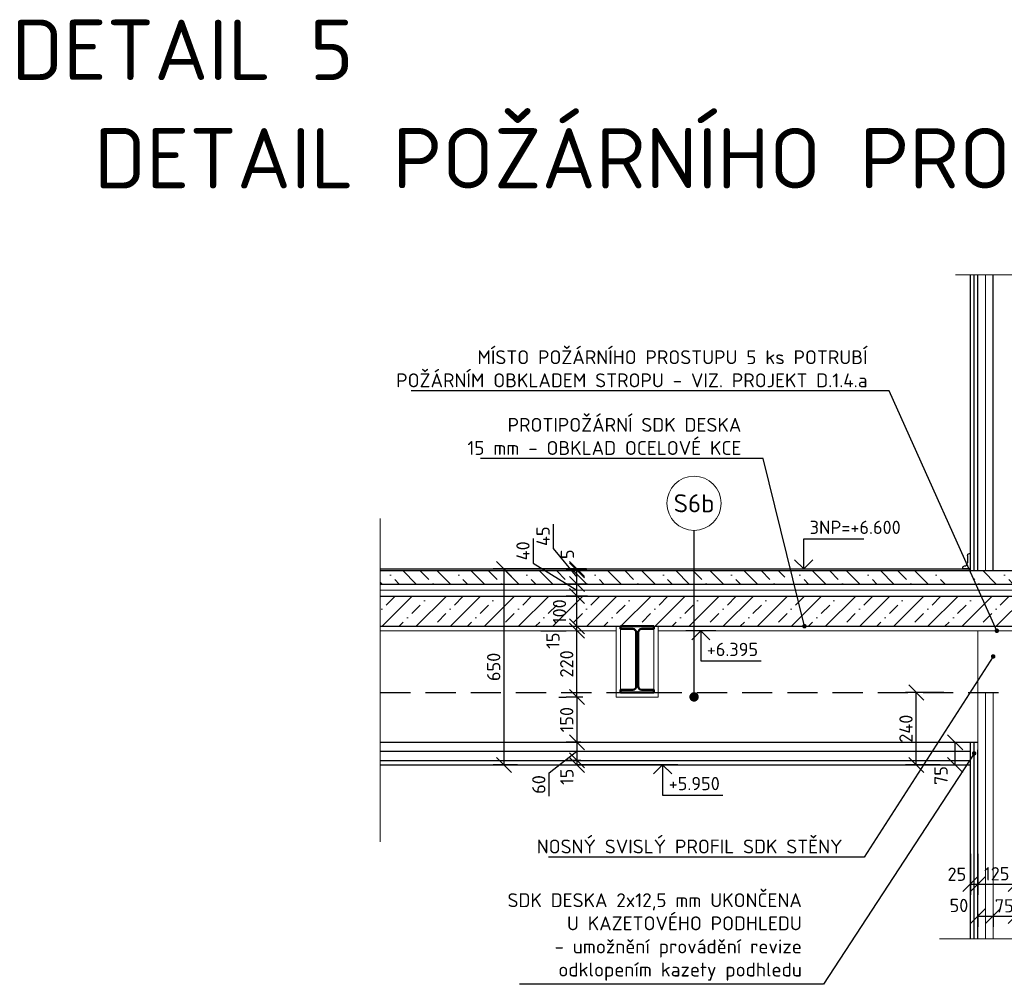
# Model space of a CAD drawing. Header units: millimetres. Extents: x -118752 to 407724, y -73278 to 155058.
# Tile 90 of 256: x -57445 to -54179, y 51116 to 54316. Entities that reach past the tile are written whole.
import ezdxf
from ezdxf.enums import TextEntityAlignment as Align

# ---------------------------------------------------------------- set-up
doc = ezdxf.new("R2010")
doc.units = ezdxf.units.MM
doc.header["$LTSCALE"] = 10
doc.linetypes.add('DASH', pattern=[0.75, 0.5, -0.25])
doc.linetypes.add('DASHDOT', pattern=[25.4, 12.7, -6.35, 0, -6.35])
for name, color, linetype, lineweight in [('CKBUBLINY', 1, 'Continuous', 18), ('CKBUBLINY_POPIS', 3, 'Continuous', 25), ('CKIZOLACE', 1, 'Continuous', 18), ('CKKOTY', 3, 'Continuous', 25), ('CKKOTY_VYS', 3, 'Continuous', 25), ('CKPOPIS_POHLED', 3, 'Continuous', 25), ('CKRASTR', 7, 'DASHDOT', 15), ('CKTEXTY_MALE', 3, 'Continuous', 18), ('CSPROFILY_REZY', 4, 'Continuous', 50), ('podhledy', 7, 'Continuous', 20), ('pohledy', 7, 'Continuous', 25), ('srafy', 7, 'Continuous', 18)]:
    doc.layers.add(name, color=color, linetype=linetype, lineweight=lineweight)
doc.styles.get("Standard").update_dxf_attribs({"font": 'isocpeur.ttf'})
doc.linetypes.add('IZOLACE_PROTIOTRESOVA', pattern='A,0.001,[219,CADKON.SHX,S=1,R=0,X=0,Y=0],-1,[219,CADKON.SHX,S=1,R=180,X=1,Y=0],-1', length=2.001)
doc.linetypes.add('IZOLACE_ZVUKOVA_S', pattern='A,0.001,[222,CADKON.SHX,S=0.0125,R=0,X=0,Y=0],-1.175,[222,CADKON.SHX,S=0.0125,R=180,X=1.175,Y=0],-1.175', length=2.351)
doc.linetypes.add('PRERUSENI', pattern='A,60,[100,CADKON.SHX,S=2.5,R=0,X=0,Y=0],-10', length=70)
doc.dimstyles.new('CADKON', dxfattribs={"dimscale": 50, "dimtxt": 2.2, "dimasz": 2.5, "dimexe": 1.8, "dimexo": 5, "dimgap": 0.6, "dimtad": 1, "dimrnd": 1, "dimtxsty": 'Standard', "dimblk1": 'OBLIQUE', "dimblk2": 'OBLIQUE', "dimsah": 1, "dimcen": 2.5, "dimadec": 1, "dimazin": 2, "dimtfac": 1, "dimtdec": 4, "dimtix": 1, "dimtmove": 2, "dimatfit": 3, "dimldrblk": 'OPEN30', "dimfxl": 5, "dimfxlon": 1, "dimtolj": 1, "dimarcsym": 0})
doc.dimstyles.new('CADKON$7', dxfattribs={"dimscale": 100, "dimtxt": 2.5, "dimasz": 2.5, "dimexe": 1.8, "dimexo": 5, "dimgap": 0.6, "dimtad": 1, "dimrnd": 1, "dimtxsty": 'Standard', "dimblk1": 'OBLIQUE', "dimblk2": 'OBLIQUE', "dimsah": 1, "dimcen": 2.5, "dimadec": 1, "dimazin": 2, "dimtfac": 1, "dimtdec": 4, "dimtix": 1, "dimtmove": 0, "dimatfit": 3, "dimldrblk": 'DOTSMALL', "dimfxl": 5, "dimfxlon": 1, "dimtfill": 1, "dimtolj": 1, "dimarcsym": 0})

# ---------------------------------------------------------------- blocks, each defined once
blk = doc.blocks.new('_OBLIQUE')
at = {"color": 0, "linetype": 'ByBlock'}
blk.add_line((-0.5, -0.5), (0.5, 0.5), dxfattribs=at)
blk = doc.blocks.new('*D10145')
at = {"layer": 'CKKOTY', "color": 0, "lineweight": -2}
for p, q in [((-55716.70591163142, 52304.44275509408), (-55632.44259848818, 52304.44275509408)), ((-55716.70591163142, 52289.44275509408), (-55632.44259848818, 52289.44275509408)), ((-55596.44259848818, 52289.44275509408), (-55596.44259848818, 52304.44275509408))]:
    blk.add_line(p, q, dxfattribs=at)
at = {"layer": 'Defpoints', "color": 0}
for p in [(-55596.44259848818, 52304.44275509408), (-55466.70591163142, 52304.44275509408), (-55466.70591163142, 52289.44275509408)]:
    blk.add_point(p, dxfattribs=at)
at = {"layer": 'CKKOTY', "color": 0, "lineweight": -2, "xscale": 50, "yscale": 50, "zscale": 50}
for p, rotation in [((-55596.44259848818, 52304.44275509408), 270), ((-55596.44259848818, 52289.44275509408), 90)]:
    blk.add_blockref('_OBLIQUE', p, dxfattribs=dict(at, rotation=rotation))
at = {"layer": 'CKKOTY', "color": 0, "insert": (-55676.21262930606, 52256.47900340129), "char_height": 44, "attachment_point": 5, "rotation": 90}
blk.add_mtext('\\A1;15', dxfattribs=at)
blk = doc.blocks.new('_Open30')
at = {"color": 0, "lineweight": -2}
for p, q in [((-1, 0.26794919), (0, 0)), ((0, 0), (-1, -0.26794919)), ((0, 0), (-1, 0))]:
    blk.add_line(p, q, dxfattribs=at)
blk = doc.blocks.new('*D10146')
at = {"layer": 'CKKOTY', "color": 0, "lineweight": -2}
for p, q in [((-55712.06645912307, 52404.44275509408), (-55632.44259848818, 52404.44275509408)), ((-55596.44259848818, 52304.44275509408), (-55596.44259848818, 52404.44275509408)), ((-55716.70591163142, 52304.44275509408), (-55632.44259848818, 52304.44275509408))]:
    blk.add_line(p, q, dxfattribs=at)
at = {"layer": 'Defpoints', "color": 0}
for p in [(-55596.44259848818, 52404.44275509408), (-55462.06645912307, 52404.44275509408), (-55466.70591163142, 52304.44275509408)]:
    blk.add_point(p, dxfattribs=at)
at = {"layer": 'CKKOTY', "color": 0, "lineweight": -2, "xscale": 50, "yscale": 50, "zscale": 50}
for p, rotation in [((-55596.44259848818, 52404.44275509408), 270), ((-55596.44259848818, 52304.44275509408), 90)]:
    blk.add_blockref('_OBLIQUE', p, dxfattribs=dict(at, rotation=rotation))
at = {"layer": 'CKKOTY', "color": 0, "insert": (-55654.41038599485, 52352.66110133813), "char_height": 44, "attachment_point": 5, "rotation": 90}
blk.add_mtext('\\A1;100', dxfattribs=at)
blk = doc.blocks.new('*D10147')
at = {"layer": 'CKKOTY', "color": 0, "lineweight": -2}
for p, q in [((-55716.70591163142, 52289.44275509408), (-55632.44259848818, 52289.44275509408)), ((-55596.44259848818, 52069.44275509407), (-55596.44259848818, 52289.44275509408)), ((-55656.80130871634, 52069.44275509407), (-55632.44259848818, 52069.44275509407))]:
    blk.add_line(p, q, dxfattribs=at)
at = {"layer": 'Defpoints', "color": 0}
for p in [(-55596.44259848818, 52289.44275509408), (-55466.70591163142, 52289.44275509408), (-55406.80130871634, 52069.44275509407)]:
    blk.add_point(p, dxfattribs=at)
at = {"layer": 'CKKOTY', "color": 0, "lineweight": -2, "xscale": 50, "yscale": 50, "zscale": 50}
for p, rotation in [((-55596.44259848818, 52289.44275509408), 90), ((-55596.44259848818, 52069.44275509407), 270)]:
    blk.add_blockref('_OBLIQUE', p, dxfattribs=dict(at, rotation=rotation))
at = {"layer": 'CKKOTY', "color": 0, "insert": (-55630.44259848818, 52179.44275509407), "char_height": 44, "attachment_point": 5, "rotation": 90}
blk.add_mtext('\\A1;220', dxfattribs=at)
blk = doc.blocks.new('*D10148')
at = {"layer": 'CKKOTY', "color": 0, "lineweight": -2}
for p, q in [((-55564.74874379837, 52494.44275509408), (-55632.44259848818, 52494.44275509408)), ((-55564.28476603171, 52489.44275509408), (-55632.44259848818, 52489.44275509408)), ((-55596.44259848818, 52489.44275509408), (-55596.44259848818, 52494.44275509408))]:
    blk.add_line(p, q, dxfattribs=at)
at = {"layer": 'Defpoints', "color": 0}
for p in [(-55596.44259848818, 52494.44275509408), (-55464.74874379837, 52494.44275509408), (-55464.28476603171, 52489.44275509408)]:
    blk.add_point(p, dxfattribs=at)
at = {"layer": 'CKKOTY', "color": 0, "lineweight": -2, "xscale": 50, "yscale": 50, "zscale": 50}
for p, rotation in [((-55596.44259848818, 52494.44275509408), 270), ((-55596.44259848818, 52489.44275509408), 90)]:
    blk.add_blockref('_OBLIQUE', p, dxfattribs=dict(at, rotation=rotation))
at = {"layer": 'CKKOTY', "color": 0, "insert": (-55628.18035861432, 52543.07761197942), "char_height": 44, "attachment_point": 5, "rotation": 90}
blk.add_mtext('\\A1;5', dxfattribs=at)
blk = doc.blocks.new('*D10149')
at = {"layer": 'CKKOTY', "color": 0, "lineweight": -2}
for p, q in [((-55741.64262297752, 52595.11353425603), (-55741.64262297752, 52513.91353425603)), ((-55741.64262297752, 52513.91353425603), (-55596.44259848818, 52424.44275509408)), ((-55562.06645912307, 52444.44275509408), (-55632.44259848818, 52444.44275509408)), ((-55596.44259848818, 52404.44275509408), (-55596.44259848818, 52444.44275509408)), ((-55562.06645912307, 52404.44275509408), (-55632.44259848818, 52404.44275509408))]:
    blk.add_line(p, q, dxfattribs=at)
at = {"layer": 'Defpoints', "color": 0}
for p in [(-55596.44259848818, 52444.44275509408), (-55462.06645912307, 52444.44275509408), (-55462.06645912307, 52404.44275509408)]:
    blk.add_point(p, dxfattribs=at)
at = {"layer": 'CKKOTY', "color": 0, "lineweight": -2, "xscale": 50, "yscale": 50, "zscale": 50}
for p, rotation in [((-55596.44259848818, 52444.44275509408), 90), ((-55596.44259848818, 52404.44275509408), 270)]:
    blk.add_blockref('_OBLIQUE', p, dxfattribs=dict(at, rotation=rotation))
at = {"layer": 'CKKOTY', "color": 0, "insert": (-55775.64262297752, 52554.51353425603), "char_height": 44, "attachment_point": 5, "rotation": 90}
blk.add_mtext('\\A1;40', dxfattribs=at)
blk = doc.blocks.new('*D10150')
at = {"layer": 'CKKOTY', "color": 0, "lineweight": -2}
for p, q in [((-55674.86481033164, 52643.51019993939), (-55674.86481033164, 52562.31019993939)), ((-55674.86481033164, 52562.31019993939), (-55596.44259848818, 52466.94275509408)), ((-55564.28476603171, 52489.44275509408), (-55632.44259848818, 52489.44275509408)), ((-55596.44259848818, 52444.44275509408), (-55596.44259848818, 52489.44275509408)), ((-55562.06645912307, 52444.44275509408), (-55632.44259848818, 52444.44275509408))]:
    blk.add_line(p, q, dxfattribs=at)
at = {"layer": 'Defpoints', "color": 0}
for p in [(-55596.44259848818, 52489.44275509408), (-55464.28476603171, 52489.44275509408), (-55462.06645912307, 52444.44275509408)]:
    blk.add_point(p, dxfattribs=at)
at = {"layer": 'CKKOTY', "color": 0, "lineweight": -2, "xscale": 50, "yscale": 50, "zscale": 50}
for p, rotation in [((-55596.44259848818, 52489.44275509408), 90), ((-55596.44259848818, 52444.44275509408), 270)]:
    blk.add_blockref('_OBLIQUE', p, dxfattribs=dict(at, rotation=rotation))
at = {"layer": 'CKKOTY', "color": 0, "insert": (-55708.86481033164, 52602.91019993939), "char_height": 44, "attachment_point": 5, "rotation": 90}
blk.add_mtext('\\A1;45', dxfattribs=at)
blk = doc.blocks.new('*D10151')
at = {"layer": 'CKKOTY', "color": 0, "lineweight": -2}
for p, q in [((-55576.70591163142, 52069.44275509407), (-55632.44259848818, 52069.44275509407)), ((-55596.44259848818, 52069.44275509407), (-55596.44259848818, 51919.44275509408)), ((-55725.0228587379, 51919.44275509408), (-55632.44259848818, 51919.44275509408))]:
    blk.add_line(p, q, dxfattribs=at)
at = {"layer": 'Defpoints', "color": 0}
for p in [(-55326.70591163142, 52069.44275509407), (-55596.44259848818, 51919.44275509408), (-55475.0228587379, 51919.44275509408)]:
    blk.add_point(p, dxfattribs=at)
at = {"layer": 'CKKOTY', "color": 0, "lineweight": -2, "xscale": 50, "yscale": 50, "zscale": 50}
for p, rotation in [((-55596.44259848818, 52069.44275509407), 90), ((-55596.44259848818, 51919.44275509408), 270)]:
    blk.add_blockref('_OBLIQUE', p, dxfattribs=dict(at, rotation=rotation))
at = {"layer": 'CKKOTY', "color": 0, "insert": (-55630.44259848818, 51994.44275509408), "char_height": 44, "attachment_point": 5, "rotation": 90}
blk.add_mtext('\\A1;150', dxfattribs=at)
blk = doc.blocks.new('*D10152')
at = {"layer": 'CKKOTY', "color": 0, "lineweight": -2}
for p, q in [((-55583.79623165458, 51859.44275509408), (-55632.44259848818, 51859.44275509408)), ((-55596.44259848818, 51859.44275509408), (-55596.44259848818, 51844.44275509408)), ((-55632.74783018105, 51844.44275509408), (-55632.44259848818, 51844.44275509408))]:
    blk.add_line(p, q, dxfattribs=at)
at = {"layer": 'Defpoints', "color": 0}
for p in [(-55483.79623165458, 51859.44275509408), (-55596.44259848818, 51844.44275509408), (-55532.74783018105, 51844.44275509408)]:
    blk.add_point(p, dxfattribs=at)
at = {"layer": 'CKKOTY', "color": 0, "lineweight": -2, "xscale": 50, "yscale": 50, "zscale": 50}
for p, rotation in [((-55596.44259848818, 51859.44275509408), 270), ((-55596.44259848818, 51844.44275509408), 90)]:
    blk.add_blockref('_OBLIQUE', p, dxfattribs=dict(at, rotation=rotation))
at = {"layer": 'CKKOTY', "color": 0, "insert": (-55629.94079198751, 51804.8723098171), "char_height": 44, "attachment_point": 5, "rotation": 90}
blk.add_mtext('\\A1;15', dxfattribs=at)
blk = doc.blocks.new('*D10153')
at = {"layer": 'CKKOTY', "color": 0, "lineweight": -2}
for p, q in [((-55689.10383400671, 51817.76707243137), (-55596.44259848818, 51889.44275509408)), ((-55583.79623165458, 51919.44275509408), (-55632.44259848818, 51919.44275509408)), ((-55596.44259848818, 51919.44275509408), (-55596.44259848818, 51859.44275509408)), ((-55583.79623165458, 51859.44275509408), (-55632.44259848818, 51859.44275509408)), ((-55689.10383400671, 51740.96707243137), (-55689.10383400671, 51817.76707243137))]:
    blk.add_line(p, q, dxfattribs=at)
at = {"layer": 'Defpoints', "color": 0}
for p in [(-55483.79623165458, 51919.44275509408), (-55596.44259848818, 51859.44275509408), (-55483.79623165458, 51859.44275509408)]:
    blk.add_point(p, dxfattribs=at)
at = {"layer": 'CKKOTY', "color": 0, "lineweight": -2, "xscale": 50, "yscale": 50, "zscale": 50}
for p, rotation in [((-55596.44259848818, 51919.44275509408), 90), ((-55596.44259848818, 51859.44275509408), 270)]:
    blk.add_blockref('_OBLIQUE', p, dxfattribs=dict(at, rotation=rotation))
at = {"layer": 'CKKOTY', "color": 0, "insert": (-55723.10383400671, 51779.36707243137), "char_height": 44, "attachment_point": 5, "rotation": 90}
blk.add_mtext('\\A1;60', dxfattribs=at)
blk = doc.blocks.new('*D10154')
at = {"layer": 'CKKOTY', "color": 0, "lineweight": -2}
for p, q in [((-54379.71984028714, 52084.44275509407), (-54507.32645427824, 52084.44275509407)), ((-54471.32645427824, 51844.44275509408), (-54471.32645427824, 52084.44275509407)), ((-54391.70591163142, 51844.44275509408), (-54507.32645427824, 51844.44275509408))]:
    blk.add_line(p, q, dxfattribs=at)
at = {"layer": 'Defpoints', "color": 0}
for p in [(-54471.32645427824, 52084.44275509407), (-54279.71984028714, 52084.44275509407), (-54291.70591163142, 51844.44275509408)]:
    blk.add_point(p, dxfattribs=at)
at = {"layer": 'CKKOTY', "color": 0, "lineweight": -2, "xscale": 50, "yscale": 50, "zscale": 50}
for p, rotation in [((-54471.32645427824, 52084.44275509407), 90), ((-54471.32645427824, 51844.44275509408), 270)]:
    blk.add_blockref('_OBLIQUE', p, dxfattribs=dict(at, rotation=rotation))
at = {"layer": 'CKKOTY', "color": 0, "insert": (-54505.32645427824, 51964.44275509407), "char_height": 44, "attachment_point": 5, "rotation": 90}
blk.add_mtext('\\A1;240', dxfattribs=at)
blk = doc.blocks.new('*U9324')
at = {"color": 0, "linetype": 'ByBlock', "lineweight": -2}
blk.add_lwpolyline([(-1.5, 1.500000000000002), (0, 1.77635683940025e-15), (1.5, 1.500000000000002), (0, 1.77635683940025e-15), (0, 5.000000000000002), (10, 5.000000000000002)], dxfattribs=at)
blk = doc.blocks.new('*U10143')
at = {"color": 0, "linetype": 'ByBlock', "lineweight": -2}
blk.add_lwpolyline([(-1.5, -1.5), (0, 0), (1.5, -1.5), (0, 0), (0, -5), (10, -5)], dxfattribs=at)
blk = doc.blocks.new('*U10144')
at = {"color": 0, "linetype": 'ByBlock', "lineweight": -2}
blk.add_lwpolyline([(-1.5, -1.5), (0, 0), (1.5, -1.5), (0, 0), (0, -5), (10, -5)], dxfattribs=at)
blk = doc.blocks.new('*D10159')
at = {"layer": 'CKKOTY', "color": 0, "lineweight": -2}
for p, q in [((-54391.70591163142, 51919.44275509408), (-54378.08237031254, 51919.44275509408)), ((-54342.08237031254, 51844.44275509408), (-54342.08237031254, 51919.44275509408)), ((-54391.70591163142, 51844.44275509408), (-54378.08237031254, 51844.44275509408))]:
    blk.add_line(p, q, dxfattribs=at)
at = {"layer": 'Defpoints', "color": 0}
for p in [(-54342.08237031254, 51919.44275509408), (-54291.70591163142, 51919.44275509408), (-54291.70591163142, 51844.44275509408)]:
    blk.add_point(p, dxfattribs=at)
at = {"layer": 'CKKOTY', "color": 0, "lineweight": -2, "xscale": 50, "yscale": 50, "zscale": 50}
for p, rotation in [((-54342.08237031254, 51919.44275509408), 90), ((-54342.08237031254, 51844.44275509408), 270)]:
    blk.add_blockref('_OBLIQUE', p, dxfattribs=dict(at, rotation=rotation))
at = {"layer": 'CKKOTY', "color": 0, "insert": (-54389.09927939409, 51808.94972159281), "char_height": 44, "attachment_point": 5, "rotation": 90}
blk.add_mtext('\\A1;75', dxfattribs=at)
blk = doc.blocks.new('*D10160')
at = {"layer": 'CKKOTY', "color": 0, "lineweight": -2}
for p, q in [((-54266.70591163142, 51549.20627994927), (-54266.70591163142, 51413.20627994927)), ((-54266.70591163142, 51449.20627994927), (-54141.70591163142, 51449.20627994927)), ((-54141.70591163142, 51378.74467431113), (-54141.70591163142, 51413.20627994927))]:
    blk.add_line(p, q, dxfattribs=at)
at = {"layer": 'Defpoints', "color": 0}
for p in [(-54266.70591163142, 51844.44275509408), (-54141.70591163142, 51478.74467431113), (-54141.70591163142, 51449.20627994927)]:
    blk.add_point(p, dxfattribs=at)
at = {"layer": 'CKKOTY', "color": 0, "lineweight": -2, "xscale": 50, "yscale": 50, "zscale": 50, "rotation": 180}
blk.add_blockref('_OBLIQUE', (-54266.70591163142, 51449.20627994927), dxfattribs=at)
at = {"layer": 'CKKOTY', "color": 0, "lineweight": -2, "xscale": 50, "yscale": 50, "zscale": 50}
blk.add_blockref('_OBLIQUE', (-54141.70591163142, 51449.20627994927), dxfattribs=at)
at = {"layer": 'CKKOTY', "color": 0, "insert": (-54204.20591163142, 51483.20627994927), "char_height": 44, "attachment_point": 5}
blk.add_mtext('\\A1;125', dxfattribs=at)
blk = doc.blocks.new('*D10161')
at = {"layer": 'CKKOTY', "color": 0, "lineweight": -2}
for p, q in [((-54291.70591163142, 51549.20627994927), (-54291.70591163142, 51413.20627994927)), ((-54266.70591163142, 51549.20627994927), (-54266.70591163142, 51413.20627994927)), ((-54291.70591163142, 51449.20627994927), (-54266.70591163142, 51449.20627994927))]:
    blk.add_line(p, q, dxfattribs=at)
at = {"layer": 'Defpoints', "color": 0}
for p in [(-54291.70591163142, 51844.44275509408), (-54266.70591163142, 51844.44275509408), (-54266.70591163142, 51449.20627994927)]:
    blk.add_point(p, dxfattribs=at)
at = {"layer": 'CKKOTY', "color": 0, "lineweight": -2, "xscale": 50, "yscale": 50, "zscale": 50, "rotation": 180}
blk.add_blockref('_OBLIQUE', (-54291.70591163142, 51449.20627994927), dxfattribs=at)
at = {"layer": 'CKKOTY', "color": 0, "lineweight": -2, "xscale": 50, "yscale": 50, "zscale": 50}
blk.add_blockref('_OBLIQUE', (-54266.70591163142, 51449.20627994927), dxfattribs=at)
at = {"layer": 'CKKOTY', "color": 0, "insert": (-54336.57582459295, 51481.73670994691), "char_height": 44, "attachment_point": 5}
blk.add_mtext('\\A1;25', dxfattribs=at)
blk = doc.blocks.new('*D10163')
at = {"layer": 'CKKOTY', "color": 0, "lineweight": -2}
for p, q in [((-54216.70591163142, 51350.15293595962), (-54216.70591163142, 51306.91040936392)), ((-54216.70591163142, 51342.91040936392), (-54141.70591163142, 51342.91040936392)), ((-54141.70591163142, 51349.20627994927), (-54141.70591163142, 51306.91040936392))]:
    blk.add_line(p, q, dxfattribs=at)
at = {"layer": 'Defpoints', "color": 0}
for p in [(-54216.70591163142, 51450.15293595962), (-54141.70591163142, 51449.20627994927), (-54141.70591163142, 51342.91040936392)]:
    blk.add_point(p, dxfattribs=at)
at = {"layer": 'CKKOTY', "color": 0, "lineweight": -2, "xscale": 50, "yscale": 50, "zscale": 50}
blk.add_blockref('_OBLIQUE', (-54216.70591163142, 51342.91040936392), dxfattribs=at)
at = {"layer": 'CKKOTY', "color": 0, "lineweight": -2, "xscale": 50, "yscale": 50, "zscale": 50, "rotation": 180}
blk.add_blockref('_OBLIQUE', (-54141.70591163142, 51342.91040936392), dxfattribs=at)
at = {"layer": 'CKKOTY', "color": 0, "insert": (-54179.20591163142, 51376.91040936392), "char_height": 44, "attachment_point": 5}
blk.add_mtext('\\A1;75', dxfattribs=at)
blk = doc.blocks.new('*D10164')
at = {"layer": 'CKKOTY', "color": 0, "lineweight": -2}
for p, q in [((-54266.70591163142, 51350.15293595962), (-54266.70591163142, 51306.91040936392)), ((-54266.70591163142, 51342.91040936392), (-54216.70591163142, 51342.91040936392)), ((-54216.70591163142, 51350.15293595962), (-54216.70591163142, 51306.91040936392))]:
    blk.add_line(p, q, dxfattribs=at)
at = {"layer": 'Defpoints', "color": 0}
for p in [(-54266.70591163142, 51450.15293595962), (-54216.70591163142, 51450.15293595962), (-54216.70591163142, 51342.91040936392)]:
    blk.add_point(p, dxfattribs=at)
at = {"layer": 'CKKOTY', "color": 0, "lineweight": -2, "xscale": 50, "yscale": 50, "zscale": 50, "rotation": 180}
blk.add_blockref('_OBLIQUE', (-54266.70591163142, 51342.91040936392), dxfattribs=at)
at = {"layer": 'CKKOTY', "color": 0, "lineweight": -2, "xscale": 50, "yscale": 50, "zscale": 50}
blk.add_blockref('_OBLIQUE', (-54216.70591163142, 51342.91040936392), dxfattribs=at)
at = {"layer": 'CKKOTY', "color": 0, "insert": (-54329.71952044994, 51378.09952737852), "char_height": 44, "attachment_point": 5}
blk.add_mtext('\\A1;50', dxfattribs=at)
blk = doc.blocks.new('CK_BUBBLE_1_0_0')
at = {"color": 0, "linetype": 'ByBlock', "lineweight": -2}
blk.add_circle((-1.043609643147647e-14, -5.329070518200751e-15), 1, dxfattribs=at)
blk = doc.blocks.new('*D10181')
at = {"layer": 'CKKOTY', "color": 0, "lineweight": -2}
for p, q in [((-55793.73973262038, 52494.44275509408), (-55874.7286278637, 52494.44275509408)), ((-55838.7286278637, 52494.44275509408), (-55838.7286278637, 51844.44275509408)), ((-55793.73973262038, 51844.44275509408), (-55874.7286278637, 51844.44275509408))]:
    blk.add_line(p, q, dxfattribs=at)
at = {"layer": 'Defpoints', "color": 0}
for p in [(-55693.73973262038, 52494.44275509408), (-55838.7286278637, 51844.44275509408), (-55693.73973262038, 51844.44275509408)]:
    blk.add_point(p, dxfattribs=at)
at = {"layer": 'CKKOTY', "color": 0, "lineweight": -2, "xscale": 50, "yscale": 50, "zscale": 50}
for p, rotation in [((-55838.7286278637, 52494.44275509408), 90), ((-55838.7286278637, 51844.44275509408), 270)]:
    blk.add_blockref('_OBLIQUE', p, dxfattribs=dict(at, rotation=rotation))
at = {"layer": 'CKKOTY', "color": 0, "insert": (-55872.7286278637, 52169.44275509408), "char_height": 44, "attachment_point": 5, "rotation": 90}
blk.add_mtext('\\A1;650', dxfattribs=at)

msp = doc.modelspace()

# ---------------------------------------------------------------- hatches: boundary and pattern name
at = {"layer": 'srafy', "transparency": 33554661}
h = msp.add_hatch(dxfattribs=at)
h.set_pattern_fill('BETON-PROSTY', color=256, scale=20, angle=90, style=0)
h.set_pattern_definition([(135, (0, -3798.012007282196), (-56.5685424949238, -56.5685424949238), []), (135, (3.463824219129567e-15, -3741.443464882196), (-84.8528137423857, -28.28427124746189), [40, -20, 0, -20])])
h.paths.add_polyline_path([(-54204.20591163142, 52489.44275509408), (-54216.70591163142, 52489.44275509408), (-54372.59207854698, 52489.44275509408), (-54334.63673969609, 52444.44275509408), (-54050.01106723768, 52444.44275509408), (-54035.35043093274, 52489.44275509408), (-54116.70591163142, 52489.44275509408), (-54129.20591163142, 52489.44275509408), (-54141.70591163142, 52489.44275509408), (-54191.70591163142, 52489.44275509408)])
h.paths.add_polyline_path([(-53876.34161811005, 52489.44275509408), (-53904.16752729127, 52444.44275509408), (-52556.70591163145, 52444.44275509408), (-52556.70591163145, 52489.44275509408)])
h.paths.add_polyline_path([(-54035.35043093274, 52489.44275509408), (-54050.01106723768, 52444.44275509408), (-53904.16752729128, 52444.44275509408), (-53876.34161811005, 52489.44275509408)])
h.paths.add_polyline_path([(-54898.29268227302, 52444.44275509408), (-54273.40586641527, 52444.44275509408), (-54293.58450012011, 52489.44275509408), (-54916.37725177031, 52489.44275509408)])
h.paths.add_polyline_path([(-54887.6903915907, 52489.44275509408), (-54876.58370700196, 52444.44275509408), (-56248.72392824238, 52444.44275509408), (-56248.72392824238, 52489.44275509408)])
h = msp.add_hatch(dxfattribs=at)
h.set_pattern_fill('BETON-PROSTY', color=256, scale=20, style=0)
h.set_pattern_definition([(45, (0, -3798.012007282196), (-56.5685424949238, 56.5685424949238), []), (45, (56.56854240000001, -3798.012007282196), (-28.28427124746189, 84.8528137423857), [40, -20, 0, -20])])
h.paths.add_polyline_path([(-54882.21750938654, 52404.44275509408), (-56248.72392824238, 52404.44275509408), (-56248.72392824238, 52304.44275509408), (-55466.70591163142, 52304.44275509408), (-55451.70591163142, 52304.44275509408), (-55341.70591163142, 52304.44275509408), (-55326.70591163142, 52304.44275509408), (-54141.70591163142, 52304.44275509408), (-54129.20591163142, 52304.44275509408), (-54116.70591163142, 52304.44275509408), (-54095.62193574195, 52304.44275509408), (-54063.04274395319, 52404.44275509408), (-54300.89866071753, 52404.44275509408)])
h.paths.add_polyline_path([(-54006.70591163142, 52304.44275509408), (-53990.73702252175, 52304.44275509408), (-53928.90166878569, 52404.44275509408), (-54063.04274395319, 52404.44275509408), (-54095.62193574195, 52304.44275509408)])
h.paths.add_polyline_path([(-53928.90166878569, 52404.44275509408), (-53990.73702252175, 52304.44275509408), (-52556.70591163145, 52304.44275509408), (-52556.70591163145, 52404.44275509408)])
h.paths.add_polyline_path([(-55687.41038599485, 52304.26110133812), (-55687.41038599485, 52401.06110133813), (-55621.41038599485, 52401.06110133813), (-55621.41038599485, 52304.26110133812)], flags=24)

# ---------------------------------------------------------------- linework, layer by layer
at = {"layer": 'CKIZOLACE'}
for p, q in [((-54216.70591163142, 52489.44275509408), (-54216.70591163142, 53470.45137785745)), ((-52556.70591163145, 52444.44275509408), (-56248.72392824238, 52444.44275509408)), ((-54216.70591163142, 52084.44275509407), (-54216.70591163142, 51267.65071248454))]:
    msp.add_line(p, q, dxfattribs=at)
at = {"layer": 'CKIZOLACE', "linetype": 'IZOLACE_ZVUKOVA_S', "ltscale": 0.8}
for points in [[(-54241.70591163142, 52489.44275509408), (-54241.70591163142, 53470.45137785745)], [(-54241.70591163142, 52084.44275509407), (-54241.70591163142, 51267.65071248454)]]:
    msp.add_lwpolyline(points, dxfattribs=at)
at = {"layer": 'CKIZOLACE', "linetype": 'IZOLACE_PROTIOTRESOVA', "ltscale": 1.75}
msp.add_lwpolyline([(-52556.70591163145, 52424.44275509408), (-56248.72392824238, 52424.44275509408)], dxfattribs=at)
at = {"layer": 'CKKOTY_VYS', "ltscale": 0.4}
for p, q in [((-55568.73973262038, 52494.44275509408), (-55818.73973262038, 52494.44275509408)), ((-55344.84029889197, 51844.44275509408), (-55594.84029889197, 51844.44275509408))]:
    msp.add_line(p, q, dxfattribs=at)
at = {"layer": 'CKKOTY_VYS'}
for p, q in [((-55135.93098287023, 52289.44275509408), (-55235.93098287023, 52289.44275509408)), ((-55262.24704104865, 51844.44275509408), (-55362.24704104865, 51844.44275509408))]:
    msp.add_line(p, q, dxfattribs=at)
at = {"layer": 'CKRASTR', "linetype": 'PRERUSENI', "ltscale": 0.4}
for p, q in [((-54341.23610487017, 53470.45137785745), (-54042.28323280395, 53470.45137785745)), ((-56248.72392824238, 51589.48479478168), (-56248.72392824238, 52661.24353164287)), ((-54394.54535110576, 51267.65071248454), (-54032.57651207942, 51267.65071248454))]:
    msp.add_line(p, q, dxfattribs=at)
at = {"layer": 'CSPROFILY_REZY', "ltscale": 0.4}
msp.add_lwpolyline([(-55451.70591163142, 52304.44275509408), (-55451.70591163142, 52295.24275509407), (-55411.65591163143, 52295.24275509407, -0.4142135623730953), (-55399.65591163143, 52283.24275509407), (-55399.65591163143, 52105.64275509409, -0.4142135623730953), (-55411.65591163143, 52093.64275509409), (-55451.70591163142, 52093.64275509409), (-55451.70591163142, 52084.44275509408), (-55341.70591163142, 52084.44275509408), (-55341.70591163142, 52093.64275509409), (-55381.75591163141, 52093.64275509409, -0.4142135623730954), (-55393.75591163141, 52105.64275509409), (-55393.75591163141, 52283.24275509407, -0.4142135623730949), (-55381.75591163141, 52295.24275509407), (-55341.70591163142, 52295.24275509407), (-55341.70591163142, 52304.44275509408)], format="xyb", close=True, dxfattribs=at)
at = {"layer": 'podhledy', "ltscale": 0.4}
for p, q in [((-56248.72392824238, 52289.44275509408), (-55466.70591163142, 52289.44275509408)), ((-55466.70591163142, 52304.44275509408), (-55466.70591163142, 52069.44275509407)), ((-55451.70591163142, 52304.44275509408), (-55451.70591163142, 52084.44275509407)), ((-55341.70591163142, 52304.44275509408), (-55341.70591163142, 52084.44275509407)), ((-55326.70591163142, 52304.44275509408), (-55326.70591163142, 52069.44275509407)), ((-55326.70591163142, 52289.44275509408), (-54141.70591163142, 52289.44275509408)), ((-55451.70591163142, 52084.44275509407), (-55341.70591163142, 52084.44275509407)), ((-55466.70591163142, 52069.44275509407), (-55326.70591163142, 52069.44275509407))]:
    msp.add_line(p, q, dxfattribs=at)
at = {"layer": 'pohledy'}
for p, q in [((-54291.70591163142, 52489.44275509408), (-54291.70591163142, 53470.45137785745)), ((-54279.20591163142, 52489.44275509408), (-54279.20591163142, 53470.45137785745)), ((-54266.70591163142, 52489.44275509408), (-54266.70591163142, 53470.45137785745)), ((-54216.70591163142, 52489.44275509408), (-54216.70591163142, 53470.45137785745)), ((-54291.70591163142, 52544.44275509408), (-54296.70591163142, 52544.44275509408)), ((-54291.70591163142, 52494.44275509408), (-54291.70591163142, 52544.44275509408)), ((-54301.70591163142, 52539.44275509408), (-54301.70591163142, 52514.44275509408)), ((-56248.72392824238, 52494.44275509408), (-54291.70591163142, 52494.44275509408)), ((-56248.72392824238, 52489.44275509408), (-52556.70591163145, 52489.44275509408)), ((-54316.70591163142, 52494.44275509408), (-54316.70591163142, 52499.44275509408)), ((-54291.70591163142, 52494.44275509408), (-54316.70591163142, 52494.44275509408)), ((-56248.72392824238, 51919.44275509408), (-54291.70591163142, 51919.44275509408)), ((-56248.72392824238, 51889.44275509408), (-54291.70591163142, 51889.44275509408)), ((-54291.70591163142, 51844.44275509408), (-54291.70591163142, 51919.44275509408)), ((-54291.70591163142, 51919.44275509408), (-54266.70591163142, 51919.44275509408)), ((-54279.20591163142, 51267.65071248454), (-54279.20591163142, 51919.44275509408)), ((-54266.70591163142, 51267.65071248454), (-54266.70591163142, 51894.44275509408)), ((-56248.72392824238, 51859.44275509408), (-54291.70591163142, 51859.44275509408)), ((-56248.72392824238, 51844.44275509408), (-54291.70591163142, 51844.44275509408)), ((-54291.70591163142, 51267.65071248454), (-54291.70591163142, 51844.44275509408))]:
    msp.add_line(p, q, dxfattribs=at)
at = {"layer": 'pohledy', "ltscale": 0.4}
for p, q in [((-56248.72392824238, 52444.44275509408), (-52556.70591163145, 52444.44275509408)), ((-56248.72392824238, 52404.44275509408), (-52556.70591163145, 52404.44275509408)), ((-56248.72392824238, 52304.44275509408), (-52556.70591163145, 52304.44275509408))]:
    msp.add_line(p, q, dxfattribs=at)
at = {"layer": 'pohledy', "linetype": 'DASH', "ltscale": 20}
msp.add_line((-56248.72392824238, 52084.44275509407), (-52556.70591163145, 52084.44275509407), dxfattribs=at)
at = {"layer": 'pohledy', "extrusion": (0, 0, -1)}
for centre, radius in [((54296.70591163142, 52539.44275509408), 4.999999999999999), ((54311.70591163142, 52499.44275509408), 5)]:
    msp.add_arc(centre, radius, 0, 90, dxfattribs=at)
at = {"layer": 'pohledy'}
msp.add_arc((-54311.70591163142, 52514.44275509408), 10, 270, 0, dxfattribs=at)
at = {"layer": 'srafy', "ltscale": 0.4}
msp.add_line((-54266.70591163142, 51894.44275509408), (-54266.70591163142, 52289.44275509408), dxfattribs=at)

# ---------------------------------------------------------------- block references
at = {"layer": 'CKBUBLINY'}
ref = msp.add_blockref('CK_BUBBLE_1_0_0', (-55208.11937259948, 52712.3015419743), dxfattribs=dict(at, xscale=90, yscale=90, zscale=90))
ref.add_attrib('NUM1', 'S6b', dxfattribs={"layer": 'CKBUBLINY_POPIS', "height": 60}).set_placement((-55208.11937259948, 52712.3015419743), align=Align.MIDDLE_CENTER)
at = {"layer": 'CKKOTY_VYS'}
ref = msp.add_blockref('*U9324', (-54844.57246225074, 52494.44275509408), dxfattribs=dict(at, xscale=20, yscale=20, zscale=20))
ref.add_attrib('Výška', '3NP=+6.600', (-54824.57246225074, 52610.44275509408), dxfattribs={"layer": '0', "color": 0, "linetype": 'ByBlock', "lineweight": -2, "height": 44.00000000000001})
ref = msp.add_blockref('*U10144', (-55185.93098287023, 52289.44275509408), dxfattribs=dict(at, xscale=20, yscale=20, zscale=20))
ref.add_attrib('Výška', '+6.395', (-55165.93098287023, 52205.44275509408), dxfattribs={"layer": '0', "color": 0, "linetype": 'ByBlock', "lineweight": -2, "height": 44})
ref = msp.add_blockref('*U10143', (-55312.24704104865, 51844.44275509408), dxfattribs=dict(at, xscale=20, yscale=20, zscale=20))
ref.add_attrib('Výška', '+5.950', (-55292.24704104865, 51760.44275509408), dxfattribs={"layer": '0', "color": 0, "linetype": 'ByBlock', "lineweight": -2, "height": 44})

# ---------------------------------------------------------------- texts
at = {"layer": 'CKPOPIS_POHLED'}
for s, p in [('DETAIL 5', (-57472.19027292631, 54116.49961017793)), ('DETAIL POŽÁRNÍHO PROSTUPU INSTALAČNÍCH POTRUBÍ 2NP A 3NP STROPEM - 1:20', (-57197.93847419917, 53756.88832669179))]:
    msp.add_text(s, height=200, dxfattribs=at).set_placement(p)
at = {"layer": 'CKTEXTY_MALE', "char_height": 46, "attachment_point": 9}
for s, insert in [('MÍSTO POŽÁRNÍHO PROSTUPU 5 ks POTRUBÍ\\PPOŽÁRNÍM OBKLADEM STROPU - VIZ. PROJEKT D.1.4.a', (-54632.6431299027, 53097.0052949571)), ('PROTIPOŽÁRNÍ SDK DESKA\\P15 mm - OBKLAD OCELOVÉ KCE', (-55051.29905733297, 52872.60571785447)), ('NOSNÝ SVISLÝ PROFIL SDK STĚNY', (-54715.74633149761, 51550.69962699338)), ('SDK DESKA 2x12,5 mm UKONČENA \\PU KAZETOVÉHO PODHLEDU\\P- umožnění provádění revize \\Podklopením kazety podhledu', (-54850.67152836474, 51128.48729308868))]:
    msp.add_mtext(s, dxfattribs=dict(at, insert=insert))

# ---------------------------------------------------------------- dimensions: what is measured, and where the dimension line sits
at = {"layer": 'CKKOTY'}
for base, p1, p2, override, picture, middle in [((-55596.44259848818, 52489.44275509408), (-55462.06645912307, 52444.44275509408), (-55464.28476603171, 52489.44275509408), {"dimscale": 20, "dimtmove": 1}, '*D10150', (-55674.86481033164, 52574.31019993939)), ((-55596.44259848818, 52444.44275509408), (-55462.06645912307, 52404.44275509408), (-55462.06645912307, 52444.44275509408), {"dimscale": 20, "dimtmove": 1}, '*D10149', (-55741.64262297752, 52525.91353425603)), ((-55596.44259848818, 52494.44275509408), (-55464.28476603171, 52489.44275509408), (-55464.74874379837, 52494.44275509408), {"dimscale": 20, "dimtmove": 2}, '*D10148', (-55628.18035861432, 52543.07761197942)), ((-55596.44259848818, 52404.44275509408), (-55466.70591163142, 52304.44275509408), (-55462.06645912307, 52404.44275509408), {"dimscale": 20, "dimexo": 12.5, "dimtmove": 1}, '*D10146', (-55620.41038599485, 52352.66110133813)), ((-55596.44259848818, 52304.44275509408), (-55466.70591163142, 52289.44275509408), (-55466.70591163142, 52304.44275509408), {"dimscale": 20, "dimexo": 12.5, "dimtmove": 1}, '*D10145', (-55642.21262930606, 52256.47900340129)), ((-55596.44259848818, 51919.44275509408), (-55326.70591163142, 52069.44275509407), (-55475.0228587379, 51919.44275509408), {"dimscale": 20, "dimexo": 12.5, "dimtmove": 1}, '*D10151', (-55596.44259848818, 51994.44275509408)), ((-55596.44259848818, 51859.44275509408), (-55483.79623165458, 51919.44275509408), (-55483.79623165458, 51859.44275509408), {"dimscale": 20, "dimtmove": 1}, '*D10153', (-55689.10383400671, 51805.76707243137)), ((-54342.08237031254, 51919.44275509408), (-54291.70591163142, 51844.44275509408), (-54291.70591163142, 51919.44275509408), {"dimscale": 20}, '*D10159', (-54389.09927939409, 51808.94972159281)), ((-55596.44259848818, 51844.44275509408), (-55483.79623165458, 51859.44275509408), (-55532.74783018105, 51844.44275509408), {"dimscale": 20, "dimtmove": 2}, '*D10152', (-55629.94079198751, 51804.8723098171))]:
    dim = msp.add_linear_dim(base=base, p1=p1, p2=p2, angle=90, dimstyle='CADKON', override=override, dxfattribs=at)
    dim.commit()
    dim.dimension.update_dxf_attribs({"geometry": picture, "text_midpoint": middle, "dimtype": 160})
for base, p1, p2, override, picture, middle in [((-55838.7286278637, 51844.44275509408), (-55693.73973262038, 52494.44275509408), (-55693.73973262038, 51844.44275509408), {"dimscale": 20}, '*D10181', (-55872.7286278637, 52169.44275509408)), ((-55596.44259848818, 52289.44275509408), (-55406.80130871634, 52069.44275509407), (-55466.70591163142, 52289.44275509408), {"dimscale": 20, "dimexo": 12.5}, '*D10147', (-55630.44259848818, 52179.44275509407)), ((-54471.32645427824, 52084.44275509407), (-54291.70591163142, 51844.44275509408), (-54279.71984028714, 52084.44275509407), {"dimscale": 20}, '*D10154', (-54505.32645427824, 51964.44275509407))]:
    dim = msp.add_linear_dim(base=base, p1=p1, p2=p2, angle=90, dimstyle='CADKON', override=override, dxfattribs=at)
    dim.commit()
    dim.dimension.update_dxf_attribs({"geometry": picture, "text_midpoint": middle})
for base, p1, p2, picture, middle in [((-54266.70591163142, 51449.20627994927), (-54291.70591163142, 51844.44275509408), (-54266.70591163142, 51844.44275509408), '*D10161', (-54336.57582459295, 51481.73670994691)), ((-54216.70591163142, 51342.91040936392), (-54266.70591163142, 51450.15293595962), (-54216.70591163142, 51450.15293595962), '*D10164', (-54329.71952044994, 51378.09952737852))]:
    dim = msp.add_linear_dim(base=base, p1=p1, p2=p2, dimstyle='CADKON', override={"dimscale": 20}, dxfattribs=at)
    dim.commit()
    dim.dimension.update_dxf_attribs({"geometry": picture, "text_midpoint": middle, "dimtype": 160})
for base, p1, p2, picture, middle in [((-54141.70591163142, 51449.20627994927), (-54266.70591163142, 51844.44275509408), (-54141.70591163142, 51478.74467431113), '*D10160', (-54204.20591163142, 51483.20627994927)), ((-54141.70591163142, 51342.91040936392), (-54216.70591163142, 51450.15293595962), (-54141.70591163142, 51449.20627994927), '*D10163', (-54179.20591163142, 51376.91040936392))]:
    dim = msp.add_linear_dim(base=base, p1=p1, p2=p2, dimstyle='CADKON', override={"dimscale": 20, "dimtmove": 2}, dxfattribs=at)
    dim.commit()
    dim.dimension.update_dxf_attribs({"geometry": picture, "text_midpoint": middle})

# ---------------------------------------------------------------- leaders
at = {"layer": 'CKBUBLINY'}
msp.add_leader([(-55208.11937259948, 52069.84469631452), (-55208.11937259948, 52622.3015419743)], dimstyle='CADKON', override={"dimasz": 2.5, "dimldrblk": 'DotSmall'}, dxfattribs=at)
at = {"layer": 'CKTEXTY_MALE', "annotation_type": 0, "has_hookline": 1, "hookline_direction": 1}
for points, text_width in [([(-54203.90168365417, 52289.44275509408), (-54560.6431299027, 53085.0052949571), (-54620.6431299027, 53085.0052949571)], 1513.4), ([(-54842.02957717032, 52304.44275509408), (-54979.29905733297, 52860.60571785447), (-55039.29905733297, 52860.60571785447)], 864.8), ([(-54215.97518470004, 52204.17814218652), (-54643.74633149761, 51538.69962699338), (-54703.74633149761, 51538.69962699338)], 975.1999999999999), ([(-54279.20591163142, 51882.67619888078), (-54778.67152836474, 51116.48729308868), (-54838.67152836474, 51116.48729308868)], 936.1)]:
    msp.add_leader(points, dimstyle='CADKON$7', override={"dimscale": 20, "dimtxt": 2.3, "dimasz": 3}, dxfattribs=dict(at, text_width=text_width))

doc.saveas('drawing.dxf')
